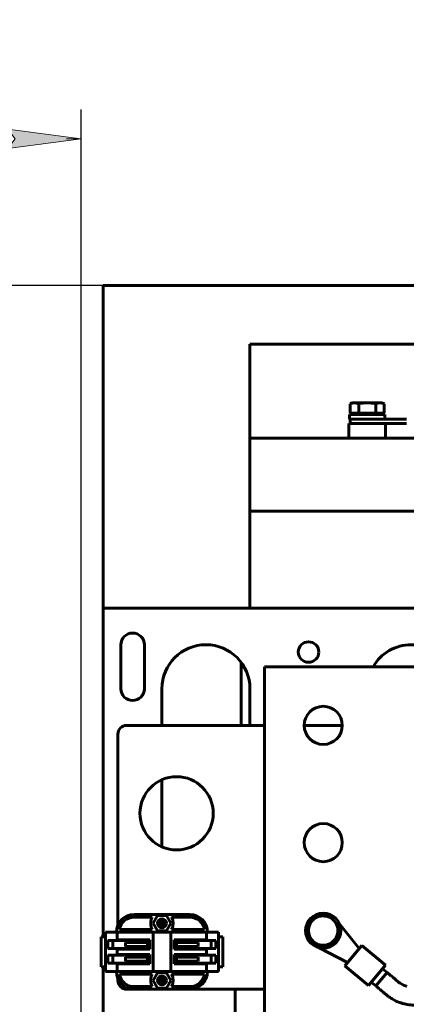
# Model space of a CAD drawing. Header units: millimetres. Extents: x 0 to 420, y 0 to 594.
# Tile 9 of 27: x 154 to 180, y 255 to 322. Entities that reach past the tile are written whole.
import ezdxf

# ---------------------------------------------------------------- set-up
doc = ezdxf.new("R2010")
doc.units = ezdxf.units.MM
doc.linetypes.add('K5LT_BASIC', pattern=[0])
doc.linetypes.add('K5LT_THIN', pattern=[0])
doc.layers.add('Системный слой', color=7, linetype='Continuous')
doc.styles.add('KDIMTEXTSTYLE', font='GOST_AU.SHX', dxfattribs={"width": 0.96, "oblique": 15, "height": 5})
doc.dimstyles.new('KDIMSTYLE (0.20)', dxfattribs={"dimtxt": 5, "dimasz": 1, "dimexe": 2, "dimexo": 0, "dimgap": 1, "dimtad": 1, "dimlfac": 5, "dimtxsty": 'KDIMTEXTSTYLE', "dimsah": 1, "dimcen": 0, "dimdle": 1, "dimadec": 0, "dimazin": 0, "dimtfac": 0.667, "dimtmove": 0, "dimatfit": 3, "dimfxl": 1, "dimtvp": 1, "dimtolj": 1, "dimtzin": 0, "dimarcsym": 0})

# ---------------------------------------------------------------- blocks, each defined once
blk = doc.blocks.new('U8')
at = {"layer": 'Системный слой', "color": 150, "linetype": 'K5LT_BASIC', "lineweight": 60, "true_color": 0x0080ff}
for p, q in [((163.627, 273.604), (163.627, 276.104)), ((163.627, 265.313), (163.627, 269.896))]:
    blk.add_line(p, q, dxfattribs=at)
blk = doc.blocks.new('U12')
at = {"layer": 'Системный слой', "color": 150, "linetype": 'K5LT_BASIC', "lineweight": 60, "true_color": 0x0080ff}
blk.add_line((159.627, 281.604), (199.427, 281.604), dxfattribs=at)
blk = doc.blocks.new('U94')
at = {"layer": 'Системный слой', "color": 150, "linetype": 'K5LT_BASIC', "lineweight": 60, "true_color": 0x0080ff}
for p, q in [((178.21, 255.831), (178.221, 255.822)), ((178.221, 255.822), (178.226, 255.818)), ((178.226, 255.818), (178.23, 255.815)), ((178.23, 255.815), (178.233, 255.812)), ((178.233, 255.812), (178.237, 255.809)), ((178.237, 255.809), (178.24, 255.806)), ((178.24, 255.806), (178.245, 255.802)), ((178.245, 255.802), (178.25, 255.798)), ((178.25, 255.798), (178.26, 255.789)), ((178.26, 255.789), (178.279, 255.773)), ((178.279, 255.773), (178.318, 255.741)), ((178.318, 255.741), (178.362, 255.704)), ((178.362, 255.704), (178.366, 255.701)), ((178.366, 255.701), (178.369, 255.698)), ((178.369, 255.698), (178.374, 255.694)), ((178.374, 255.694), (178.377, 255.691)), ((178.377, 255.691), (178.382, 255.687)), ((178.382, 255.687), (178.386, 255.684)), ((178.386, 255.684), (178.389, 255.681)), ((178.389, 255.681), (178.394, 255.677)), ((178.394, 255.677), (178.398, 255.674)), ((178.398, 255.674), (178.402, 255.67)), ((178.402, 255.67), (178.405, 255.667)), ((178.405, 255.667), (178.409, 255.664)), ((178.409, 255.664), (178.416, 255.658)), ((178.416, 255.658), (178.424, 255.652)), ((178.424, 255.652), (178.427, 255.649)), ((178.427, 255.649), (178.432, 255.645)), ((178.432, 255.645), (178.441, 255.637)), ((178.441, 255.637), (178.454, 255.626)), ((178.454, 255.626), (178.461, 255.621)), ((178.461, 255.621), (178.468, 255.614)), ((178.468, 255.614), (178.478, 255.606)), ((178.478, 255.606), (178.482, 255.603)), ((178.482, 255.603), (178.485, 255.6)), ((178.485, 255.6), (178.489, 255.597)), ((178.489, 255.597), (178.493, 255.594)), ((178.493, 255.594), (178.502, 255.586)), ((178.502, 255.586), (178.521, 255.57)), ((178.521, 255.57), (178.549, 255.547)), ((178.549, 255.547), (178.563, 255.535)), ((178.563, 255.535), (178.571, 255.528)), ((178.571, 255.528), (178.587, 255.515)), ((178.587, 255.515), (178.595, 255.508)), ((178.595, 255.508), (178.607, 255.498)), ((178.607, 255.498), (178.625, 255.483)), ((178.625, 255.483), (178.635, 255.475)), ((178.635, 255.475), (178.638, 255.472)), ((178.638, 255.472), (178.641, 255.469)), ((178.641, 255.469), (178.645, 255.466)), ((178.645, 255.466), (178.648, 255.463)), ((178.648, 255.463), (178.652, 255.46)), ((178.652, 255.46), (178.658, 255.456)), ((178.658, 255.456), (178.669, 255.446)), ((178.669, 255.446), (178.69, 255.429)), ((178.69, 255.429), (178.717, 255.406)), ((178.717, 255.406), (178.737, 255.389)), ((178.737, 255.389), (178.766, 255.365)), ((178.766, 255.365), (178.81, 255.327)), ((178.81, 255.327), (178.828, 255.313)), ((178.828, 255.313), (178.831, 255.31)), ((178.831, 255.31), (178.838, 255.304)), ((178.838, 255.304), (178.85, 255.294)), ((178.85, 255.294), (178.876, 255.272)), ((178.876, 255.272), (178.91, 255.244)), ((178.91, 255.244), (178.914, 255.241)), ((178.914, 255.241), (178.92, 255.236)), ((178.92, 255.236), (178.932, 255.225)), ((178.932, 255.225), (178.958, 255.204)), ((178.958, 255.204), (178.998, 255.172)), ((178.998, 255.172), (179.041, 255.139)), ((179.041, 255.139), (179.081, 255.109)), ((179.081, 255.109), (179.085, 255.106)), ((179.085, 255.106), (179.092, 255.101)), ((179.092, 255.101), (179.107, 255.091)), ((179.107, 255.091), (179.136, 255.07)), ((179.136, 255.07), (179.195, 255.03)), ((179.195, 255.03), (179.25, 254.995)), ((179.25, 254.995), (179.255, 254.992)), ((179.255, 254.992), (179.264, 254.986)), ((179.264, 254.986), (179.284, 254.974)), ((179.284, 254.974), (179.323, 254.95)), ((179.323, 254.95), (179.401, 254.904)), ((179.401, 254.904), (179.56, 254.821)), ((179.56, 254.821), (179.567, 254.818)), ((179.567, 254.818), (179.579, 254.812)), ((179.579, 254.812), (179.604, 254.8)), ((179.604, 254.8), (179.655, 254.777)), ((179.655, 254.777), (179.757, 254.734)), ((179.757, 254.734), (179.851, 254.698)), ((179.851, 254.698), (179.857, 254.696)), ((179.857, 254.696), (179.869, 254.692)), ((179.869, 254.692), (179.893, 254.683)), ((179.893, 254.683), (179.941, 254.668)), ((179.941, 254.668), (180.039, 254.639)), ((180.039, 254.639), (180.151, 254.61)), ((180.151, 254.61), (180.157, 254.608)), ((180.157, 254.608), (180.171, 254.605)), ((180.171, 254.605), (180.197, 254.599)), ((180.197, 254.599), (180.251, 254.588)), ((180.251, 254.588), (180.361, 254.567)), ((180.361, 254.567), (180.496, 254.547)), ((180.496, 254.547), (180.503, 254.546)), ((180.503, 254.546), (180.518, 254.544)), ((180.518, 254.544), (180.546, 254.541)), ((180.546, 254.541), (180.603, 254.535)), ((180.603, 254.535), (180.716, 254.527)), ((180.716, 254.527), (180.838, 254.523)), ((180.838, 254.523), (180.843, 254.523)), ((180.843, 254.523), (180.855, 254.523)), ((180.855, 254.523), (180.877, 254.523)), ((180.877, 254.523), (180.922, 254.522)), ((180.922, 254.522), (181.009, 254.523)), ((181.009, 254.523), (181.054, 254.523)), ((181.054, 254.523), (181.058, 254.523)), ((181.058, 254.523), (181.066, 254.523)), ((181.066, 254.523), (181.083, 254.523)), ((181.083, 254.523), (181.117, 254.523)), ((181.117, 254.523), (181.151, 254.523)), ((181.151, 254.523), (181.168, 254.523)), ((181.168, 254.523), (181.177, 254.523)), ((181.177, 254.523), (181.196, 254.523)), ((181.196, 254.523), (181.206, 254.523)), ((181.206, 254.523), (181.221, 254.523)), ((181.221, 254.523), (181.242, 254.523)), ((181.242, 254.523), (181.247, 254.523)), ((181.247, 254.523), (181.251, 254.523)), ((181.251, 254.523), (181.261, 254.523)), ((181.261, 254.523), (181.279, 254.523)), ((181.279, 254.523), (181.316, 254.523)), ((181.316, 254.523), (181.375, 254.523)), ((181.375, 254.523), (181.379, 254.523)), ((181.379, 254.523), (181.387, 254.523)), ((181.387, 254.523), (181.403, 254.523)), ((181.403, 254.523), (181.434, 254.523)), ((181.434, 254.523), (181.497, 254.523)), ((181.497, 254.523), (181.575, 254.523)), ((181.575, 254.523), (181.579, 254.523)), ((181.579, 254.523), (181.586, 254.523)), ((181.586, 254.523), (181.601, 254.523)), ((181.601, 254.523), (181.627, 254.523)), ((181.627, 254.523), (181.631, 254.523)), ((181.631, 254.523), (181.637, 254.523)), ((181.637, 254.523), (181.649, 254.523)), ((181.649, 254.523), (181.672, 254.523)), ((181.672, 254.523), (181.68, 254.523)), ((181.68, 254.523), (181.685, 254.523)), ((181.685, 254.523), (181.69, 254.523)), ((181.69, 254.523), (181.702, 254.523)), ((181.702, 254.523), (181.708, 254.523)), ((181.708, 254.523), (181.712, 254.523)), ((181.712, 254.523), (181.718, 254.523)), ((181.718, 254.523), (181.73, 254.523)), ((181.73, 254.523), (181.753, 254.523)), ((181.753, 254.523), (181.757, 254.523)), ((181.757, 254.523), (181.762, 254.523)), ((181.762, 254.523), (181.769, 254.523)), ((181.769, 254.523), (181.783, 254.523)), ((181.783, 254.523), (181.81, 254.523)), ((181.81, 254.523), (181.856, 254.523)), ((181.856, 254.523), (181.861, 254.523)), ((181.861, 254.523), (181.869, 254.523)), ((181.869, 254.523), (181.885, 254.523)), ((181.885, 254.523), (181.917, 254.523)), ((181.917, 254.523), (181.982, 254.523)), ((181.982, 254.523), (182.053, 254.523)), ((182.053, 254.523), (182.058, 254.523)), ((182.058, 254.523), (182.069, 254.523)), ((182.069, 254.523), (182.089, 254.523)), ((182.089, 254.523), (182.13, 254.523)), ((182.13, 254.523), (182.213, 254.523)), ((182.213, 254.523), (182.251, 254.523)), ((182.251, 254.523), (182.305, 254.523)), ((182.305, 254.523), (182.31, 254.523)), ((182.31, 254.523), (182.319, 254.523)), ((182.319, 254.523), (182.337, 254.523)), ((182.337, 254.523), (182.372, 254.523)), ((182.372, 254.523), (182.415, 254.523)), ((182.415, 254.523), (182.419, 254.523)), ((182.419, 254.523), (182.426, 254.523)), ((182.426, 254.523), (182.439, 254.523)), ((182.439, 254.523), (182.444, 254.523)), ((182.444, 254.523), (182.448, 254.523)), ((182.448, 254.523), (182.456, 254.523)), ((182.456, 254.523), (182.469, 254.523)), ((182.469, 254.523), (182.474, 254.523)), ((182.474, 254.523), (182.48, 254.523)), ((182.48, 254.523), (182.491, 254.523)), ((182.491, 254.523), (182.497, 254.523)), ((182.497, 254.523), (182.501, 254.523)), ((182.501, 254.523), (182.507, 254.523)), ((182.507, 254.523), (182.518, 254.523)), ((182.518, 254.523), (182.527, 254.523)), ((182.527, 254.523), (182.532, 254.523)), ((182.532, 254.523), (182.538, 254.523)), ((182.538, 254.523), (182.55, 254.523)), ((182.55, 254.523), (182.574, 254.523)), ((182.574, 254.523), (182.589, 254.523)), ((182.589, 254.523), (182.593, 254.523)), ((182.593, 254.523), (182.6, 254.523)), ((182.6, 254.523), (182.614, 254.523)), ((182.614, 254.523), (182.641, 254.523)), ((182.641, 254.523), (182.695, 254.523)), ((182.695, 254.523), (182.71, 254.523)), ((182.71, 254.523), (182.715, 254.523)), ((182.715, 254.523), (182.724, 254.523)), ((182.724, 254.523), (182.741, 254.523)), ((182.741, 254.523), (182.776, 254.523)), ((182.776, 254.523), (182.845, 254.523)), ((182.845, 254.523), (182.958, 254.523)), ((182.958, 254.523), (183.209, 254.523)), ((183.209, 254.523), (183.709, 254.523)), ((183.709, 254.523), (184.708, 254.523)), ((184.708, 254.523), (186.706, 254.523)), ((186.706, 254.523), (190.705, 254.523)), ((190.705, 254.523), (198.704, 254.523)), ((198.704, 254.523), (214.017, 254.523)), ((214.017, 254.523), (223.769, 254.523))]:
    blk.add_line(p, q, dxfattribs=at)
blk = doc.blocks.new('U99')
at = {"layer": 'Системный слой', "color": 150, "linetype": 'K5LT_BASIC', "lineweight": 60, "true_color": 0x0080ff}
for p, q in [((178.981, 256.751), (179.155, 256.604)), ((179.155, 256.604), (179.248, 256.526)), ((179.248, 256.526), (179.295, 256.487)), ((179.295, 256.487), (179.319, 256.467)), ((179.319, 256.467), (179.331, 256.457)), ((179.331, 256.457), (179.341, 256.449)), ((179.341, 256.449), (179.355, 256.437)), ((179.355, 256.437), (179.377, 256.418)), ((179.377, 256.418), (179.409, 256.391)), ((179.409, 256.391), (179.458, 256.351)), ((179.458, 256.351), (179.528, 256.291)), ((179.528, 256.291), (179.63, 256.206)), ((179.63, 256.206), (179.71, 256.139)), ((179.71, 256.139), (179.722, 256.129)), ((179.722, 256.129), (179.745, 256.11)), ((179.745, 256.11), (179.792, 256.074)), ((179.792, 256.074), (179.883, 256.01)), ((179.883, 256.01), (180.04, 255.919)), ((180.04, 255.919), (180.155, 255.866)), ((180.155, 255.866), (180.252, 255.829)), ((180.252, 255.829), (180.263, 255.825)), ((180.263, 255.825), (180.287, 255.817)), ((180.287, 255.817), (180.334, 255.801))]:
    blk.add_line(p, q, dxfattribs=at)
blk = doc.blocks.new('U100')
at = {"layer": 'Системный слой', "color": 150, "linetype": 'K5LT_BASIC', "lineweight": 60, "true_color": 0x0080ff}
for p, q in [((160.627, 273.004), (160.627, 259.984)), ((160.627, 256.325), (160.627, 256.204))]:
    blk.add_line(p, q, dxfattribs=at)
blk = doc.blocks.new('U102')
at = {"layer": 'Системный слой', "color": 150, "linetype": 'K5LT_BASIC', "lineweight": 60, "true_color": 0x0080ff}
for p, q in [((170.627, 273.604), (161.227, 273.604)), ((175.927, 273.604), (173.327, 273.604))]:
    blk.add_line(p, q, dxfattribs=at)
blk = doc.blocks.new('U103')
at = {"layer": 'Системный слой', "color": 150, "linetype": 'K5LT_BASIC', "lineweight": 60, "true_color": 0x0080ff}
for p, q in [((161.227, 255.604), (161.727, 255.604)), ((165.527, 255.604), (170.627, 255.604))]:
    blk.add_line(p, q, dxfattribs=at)
blk = doc.blocks.new('U113')
at = {"layer": 'Системный слой', "color": 150, "linetype": 'K5LT_BASIC', "lineweight": 60, "true_color": 0x0080ff}
for p, q in [((160.581, 257.934), (160.581, 257.98)), ((160.581, 257.329), (160.581, 257.374))]:
    blk.add_line(p, q, dxfattribs=at)
blk = doc.blocks.new('U114')
at = {"layer": 'Системный слой', "color": 150, "linetype": 'K5LT_BASIC', "lineweight": 60, "true_color": 0x0080ff}
for p, q in [((160.581, 258.934), (160.581, 258.98)), ((160.581, 258.329), (160.581, 258.374))]:
    blk.add_line(p, q, dxfattribs=at)
blk = doc.blocks.new('U115')
at = {"layer": 'Системный слой', "color": 150, "linetype": 'K5LT_BASIC', "lineweight": 60, "true_color": 0x0080ff}
for p, q in [((166.673, 258.98), (166.673, 258.934)), ((166.673, 258.374), (166.673, 258.329))]:
    blk.add_line(p, q, dxfattribs=at)
blk = doc.blocks.new('U116')
at = {"layer": 'Системный слой', "color": 150, "linetype": 'K5LT_BASIC', "lineweight": 60, "true_color": 0x0080ff}
for p, q in [((166.673, 257.98), (166.673, 257.934)), ((166.673, 257.374), (166.673, 257.329))]:
    blk.add_line(p, q, dxfattribs=at)
blk = doc.blocks.new('U138')
at = {"layer": 'Системный слой', "color": 150, "linetype": 'K5LT_BASIC', "lineweight": 60, "true_color": 0x0080ff}
blk.add_line((168.627, 255.604), (168.627, 250.604), dxfattribs=at)
blk = doc.blocks.new('KDIMARROW_01')
at = {"layer": 'Системный слой'}
blk.add_hatch(color=0, dxfattribs=at).paths.add_polyline_path([(-5, -0.658), (0, 0), (-5, 0.658), (-4.5, 0)])
at = {"layer": 'Системный слой', "color": 0, "linetype": 'K5LT_THIN', "lineweight": 18}
for p, q in [((-4.5, 0), (-5, 0.658)), ((-5, 0.658), (0, 0)), ((0, 0), (-5, -0.658)), ((-5, -0.658), (-4.5, 0)), ((0, 0), (-1, 0))]:
    blk.add_line(p, q, dxfattribs=at)

msp = doc.modelspace()

# ---------------------------------------------------------------- linework, layer by layer
at = {"layer": 'Системный слой', "color": 150, "linetype": 'K5LT_BASIC', "lineweight": 60, "true_color": 0x0080ff}
for p, q in [((159.6272, 303.0043), (159.6272, 303.6043)), ((159.6272, 303.6043), (285.6272, 303.6043)), ((159.6272, 303.0043), (159.6272, 282.2043)), ((169.6272, 299.6043), (275.6272, 299.6043)), ((169.6272, 282.2043), (169.6272, 299.6043)), ((176.6272, 295.6043), (176.4725, 295.548)), ((176.4725, 294.9043), (176.4725, 295.548)), ((176.7611, 295.6043), (176.6272, 295.6043)), ((177.6272, 295.6043), (176.7611, 295.6043)), ((177.0498, 294.9043), (177.0498, 295.548)), ((177.6272, 295.6043), (178.4932, 295.6043)), ((178.2045, 294.9043), (178.2045, 295.548)), ((178.6272, 295.6043), (178.4932, 295.6043)), ((178.6272, 295.6043), (178.7819, 295.548)), ((178.7819, 294.9043), (178.7819, 295.548)), ((177.0498, 294.9043), (176.4725, 294.9043)), ((176.7532, 294.8043), (176.6532, 294.9043)), ((178.2045, 294.9043), (177.0498, 294.9043)), ((178.7819, 294.9043), (178.2045, 294.9043)), ((178.5012, 294.8043), (178.6012, 294.9043)), ((176.3772, 294.2043), (178.3243, 294.2043)), ((176.3772, 294.2043), (176.3772, 293.2043)), ((176.4272, 294.4843), (176.4272, 294.8043)), ((176.4272, 294.8043), (178.8272, 294.8043)), ((176.4272, 294.4843), (178.1666, 294.4843)), ((176.4649, 294.4843), (176.4649, 294.2043)), ((178.1666, 294.4843), (180.2969, 294.4843)), ((178.3243, 294.2043), (180.2969, 294.2043)), ((178.8272, 294.4843), (178.8272, 294.8043)), ((178.8772, 294.2043), (178.8772, 293.2043)), ((169.6272, 293.2043), (186.6272, 293.2043)), ((169.6272, 288.2043), (186.6272, 288.2043)), ((159.6272, 281.6043), (159.6272, 282.2043)), ((169.6272, 282.2043), (169.6272, 281.6043)), ((159.6272, 281.0043), (159.6272, 281.6043)), ((169.6272, 281.6043), (159.6272, 281.6043)), ((159.6272, 259.1743), (159.6272, 281.0043)), ((160.8272, 276.1043), (160.8272, 279.1043)), ((162.4272, 279.1043), (162.4272, 276.1043)), ((169.0272, 277.9043), (169.0272, 273.6043)), ((170.6272, 256.6661), (170.6272, 277.6043)), ((170.6272, 277.6043), (186.6272, 277.6043)), ((169.6272, 276.1043), (169.6272, 273.6043)), ((161.7272, 260.7043), (165.5272, 260.7043)), ((163.324, 260.6293), (163.0209, 260.1043)), ((163.9303, 260.6293), (163.324, 260.6293)), ((164.2334, 260.1043), (163.9303, 260.6293)), ((175.0282, 260.6871), (174.459, 260.5901)), ((175.3968, 260.2428), (175.0282, 260.6871)), ((161.7272, 260.5243), (162.969, 260.5243)), ((162.8672, 260.0643), (162.8672, 260.1443)), ((163.0209, 260.1043), (163.324, 259.5793)), ((163.4322, 260.1793), (163.5522, 260.1793)), ((163.4322, 260.0293), (163.4322, 260.1793)), ((163.5522, 260.0293), (163.4322, 260.0293)), ((163.5522, 260.2993), (163.7022, 260.2993)), ((163.5522, 260.1793), (163.5522, 260.2993)), ((163.5522, 260.1793), (163.6272, 260.1043)), ((163.5522, 260.0293), (163.6272, 260.1043)), ((163.5522, 259.9093), (163.5522, 260.0293)), ((163.7022, 260.1793), (163.6272, 260.1043)), ((163.6272, 260.1043), (163.7022, 260.0293)), ((163.7022, 260.2993), (163.7022, 260.1793)), ((163.7022, 260.1793), (163.8222, 260.1793)), ((163.8222, 260.0293), (163.7022, 260.0293)), ((163.7022, 260.0293), (163.7022, 259.9093)), ((163.8222, 260.1793), (163.8222, 260.0293)), ((163.9303, 259.5793), (164.2334, 260.1043)), ((164.2853, 260.5243), (165.5272, 260.5243)), ((164.3872, 260.1443), (164.3872, 260.0643)), ((173.6894, 259.9516), (173.4889, 259.4102)), ((173.8899, 260.493), (173.6894, 259.9516)), ((174.459, 260.5901), (173.8899, 260.493)), ((175.7654, 259.7984), (175.3968, 260.2428)), ((177.0789, 258.3729), (175.7246, 260.0896)), ((159.7772, 256.8043), (159.7772, 259.5043)), ((159.907, 259.5043), (159.7772, 259.5043)), ((160.4513, 259.5043), (159.907, 259.5043)), ((160.4513, 259.5043), (160.5812, 259.5043)), ((160.5812, 258.98), (160.5812, 259.5043)), ((160.6584, 259.5043), (160.5812, 259.5043)), ((161.0958, 259.5043), (160.6584, 259.5043)), ((162.969, 259.6843), (160.7232, 259.6843)), ((161.2186, 259.5043), (161.0958, 259.5043)), ((162.9872, 259.5043), (161.2186, 259.5043)), ((163.0272, 259.5043), (162.9872, 259.5043)), ((163.0272, 256.8043), (163.0272, 259.5043)), ((163.0272, 259.5043), (163.0472, 259.5043)), ((164.2072, 259.5043), (163.0472, 259.5043)), ((163.324, 259.5793), (163.9303, 259.5793)), ((163.7022, 259.9093), (163.5522, 259.9093)), ((164.2072, 259.5043), (164.2272, 259.5043)), ((164.2672, 259.5043), (164.2272, 259.5043)), ((164.2272, 259.5043), (164.2272, 256.8043)), ((166.0357, 259.5043), (164.2672, 259.5043)), ((166.5311, 259.6843), (164.2853, 259.6843)), ((166.1585, 259.5043), (166.0357, 259.5043)), ((166.5959, 259.5043), (166.1585, 259.5043)), ((166.6731, 259.5043), (166.5959, 259.5043)), ((166.6731, 259.5043), (166.6731, 258.98)), ((166.6731, 259.5043), (166.803, 259.5043)), ((167.3473, 259.5043), (166.803, 259.5043)), ((167.4772, 259.5043), (167.3473, 259.5043)), ((167.4772, 259.5043), (167.4772, 256.8043)), ((173.4889, 259.4102), (173.8575, 258.9659)), ((175.3644, 258.7156), (175.5649, 259.257)), ((175.5649, 259.257), (175.7654, 259.7984)), ((159.4772, 259.1743), (159.4772, 258.235)), ((159.7772, 259.1743), (159.4772, 259.1743)), ((160.0481, 258.9343), (159.9481, 258.9343)), ((159.9481, 258.3743), (159.9481, 258.9343)), ((160.2394, 258.9343), (160.0481, 258.9343)), ((160.2794, 258.9343), (160.2394, 258.9343)), ((160.2794, 258.9343), (160.3195, 258.9343)), ((160.2794, 258.9343), (160.2794, 258.3743)), ((160.7096, 258.9343), (160.3195, 258.9343)), ((160.5812, 258.98), (160.6584, 258.98)), ((160.6584, 258.98), (161.0958, 258.98)), ((160.7096, 258.9343), (160.7776, 258.9343)), ((161.083, 258.9343), (160.7776, 258.9343)), ((161.1174, 258.9343), (161.083, 258.9343)), ((161.0958, 258.98), (161.2186, 258.98)), ((162.4272, 258.9343), (161.1174, 258.9343)), ((161.15, 258.5162), (161.15, 258.7925)), ((161.15, 258.7925), (162.4272, 258.7925)), ((161.2186, 258.98), (162.801, 258.98)), ((162.7272, 258.9343), (162.4272, 258.9343)), ((162.4272, 258.7925), (162.6315, 258.7925)), ((162.6315, 258.5162), (162.6315, 258.7925)), ((162.7272, 258.9343), (162.7272, 258.3743)), ((162.801, 258.98), (162.801, 258.3287)), ((164.4533, 258.98), (166.0357, 258.98)), ((164.4533, 258.3287), (164.4533, 258.98)), ((164.8272, 258.9343), (164.5272, 258.9343)), ((164.5272, 258.3743), (164.5272, 258.9343)), ((164.6228, 258.7925), (164.6228, 258.5162)), ((164.6228, 258.7925), (164.8272, 258.7925)), ((166.1369, 258.9343), (164.8272, 258.9343)), ((164.8272, 258.7925), (166.1044, 258.7925)), ((166.0357, 258.98), (166.1585, 258.98)), ((166.1044, 258.7925), (166.1044, 258.5162)), ((166.1713, 258.9343), (166.1369, 258.9343)), ((166.1585, 258.98), (166.5959, 258.98)), ((166.4767, 258.9343), (166.1713, 258.9343)), ((166.4767, 258.9343), (166.5447, 258.9343)), ((166.9348, 258.9343), (166.5447, 258.9343)), ((166.5959, 258.98), (166.6731, 258.98)), ((166.9348, 258.9343), (166.9749, 258.9343)), ((166.9749, 258.3743), (166.9749, 258.9343)), ((167.0149, 258.9343), (166.9749, 258.9343)), ((167.2062, 258.9343), (167.0149, 258.9343)), ((167.3062, 258.9343), (167.2062, 258.9343)), ((167.3062, 258.9343), (167.3062, 258.3743)), ((167.7772, 259.1743), (167.4772, 259.1743)), ((167.7772, 258.235), (167.7772, 259.1743)), ((173.8575, 258.9659), (174.2261, 258.5215)), ((174.2261, 258.5215), (174.7953, 258.6186)), ((174.7953, 258.6186), (175.3644, 258.7156)), ((176.1018, 257.2085), (177.2589, 258.5873)), ((177.2589, 258.5873), (178.8675, 257.2375)), ((159.4772, 258.235), (159.4772, 258.0737)), ((159.4772, 258.0737), (159.4772, 257.1343)), ((159.9481, 258.3743), (160.0481, 258.3743)), ((160.0481, 257.9343), (159.9481, 257.9343)), ((159.9481, 257.3743), (159.9481, 257.9343)), ((160.0481, 258.3743), (160.2394, 258.3743)), ((160.2394, 257.9343), (160.0481, 257.9343)), ((160.2394, 258.3743), (160.2794, 258.3743)), ((160.2794, 257.9343), (160.2394, 257.9343)), ((160.3195, 258.3743), (160.2794, 258.3743)), ((160.2794, 257.9343), (160.2794, 257.3743)), ((160.2794, 257.9343), (160.3195, 257.9343)), ((160.3195, 258.3743), (160.7096, 258.3743)), ((160.7096, 257.9343), (160.3195, 257.9343)), ((160.6584, 258.3287), (160.5812, 258.3287)), ((160.5812, 257.98), (160.5812, 258.3287)), ((160.5812, 257.98), (160.6584, 257.98)), ((161.0958, 258.3287), (160.6584, 258.3287)), ((160.6584, 257.98), (161.0958, 257.98)), ((160.7776, 258.3743), (160.7096, 258.3743)), ((160.7096, 257.9343), (160.7776, 257.9343)), ((160.7776, 258.3743), (161.083, 258.3743)), ((161.083, 257.9343), (160.7776, 257.9343)), ((161.1174, 258.3743), (161.083, 258.3743)), ((161.1174, 257.9343), (161.083, 257.9343)), ((161.2186, 258.3287), (161.0958, 258.3287)), ((161.0958, 257.98), (161.2186, 257.98)), ((161.1174, 258.3743), (162.4272, 258.3743)), ((162.4272, 257.9343), (161.1174, 257.9343)), ((162.4272, 258.5162), (161.15, 258.5162)), ((162.801, 258.3287), (161.2186, 258.3287)), ((161.2186, 257.98), (162.801, 257.98)), ((162.6315, 258.5162), (162.4272, 258.5162)), ((162.4272, 258.3743), (162.7272, 258.3743)), ((162.7272, 257.9343), (162.4272, 257.9343)), ((162.7272, 257.9343), (162.7272, 257.3743)), ((162.801, 257.98), (162.801, 257.3287)), ((166.0357, 258.3287), (164.4533, 258.3287)), ((164.4533, 257.98), (166.0357, 257.98)), ((164.4533, 257.3287), (164.4533, 257.98)), ((164.5272, 258.3743), (164.8272, 258.3743)), ((164.5272, 257.3743), (164.5272, 257.9343)), ((164.8272, 257.9343), (164.5272, 257.9343)), ((164.8272, 258.5162), (164.6228, 258.5162)), ((166.1044, 258.5162), (164.8272, 258.5162)), ((164.8272, 258.3743), (166.1369, 258.3743)), ((166.1369, 257.9343), (164.8272, 257.9343)), ((166.1585, 258.3287), (166.0357, 258.3287)), ((166.0357, 257.98), (166.1585, 257.98)), ((166.1369, 258.3743), (166.1713, 258.3743)), ((166.1713, 257.9343), (166.1369, 257.9343)), ((166.5959, 258.3287), (166.1585, 258.3287)), ((166.1585, 257.98), (166.5959, 257.98)), ((166.4767, 258.3743), (166.1713, 258.3743)), ((166.4767, 257.9343), (166.1713, 257.9343)), ((166.5447, 258.3743), (166.4767, 258.3743)), ((166.4767, 257.9343), (166.5447, 257.9343)), ((166.5447, 258.3743), (166.9348, 258.3743)), ((166.9348, 257.9343), (166.5447, 257.9343)), ((166.6731, 258.3287), (166.5959, 258.3287)), ((166.5959, 257.98), (166.6731, 257.98)), ((166.6731, 258.3287), (166.6731, 257.98)), ((166.9749, 258.3743), (166.9348, 258.3743)), ((166.9348, 257.9343), (166.9749, 257.9343)), ((166.9749, 258.3743), (167.0149, 258.3743)), ((167.0149, 257.9343), (166.9749, 257.9343)), ((166.9749, 257.3743), (166.9749, 257.9343)), ((167.0149, 258.3743), (167.2062, 258.3743)), ((167.2062, 257.9343), (167.0149, 257.9343)), ((167.2062, 258.3743), (167.3062, 258.3743)), ((167.3062, 257.9343), (167.2062, 257.9343)), ((167.3062, 257.9343), (167.3062, 257.3743)), ((167.7772, 258.235), (167.7772, 258.0737)), ((167.7772, 257.1343), (167.7772, 258.0737)), ((174.3514, 258.4364), (176.2818, 257.423)), ((159.9481, 257.3743), (160.0481, 257.3743)), ((160.0481, 257.3743), (160.2394, 257.3743)), ((160.2394, 257.3743), (160.2794, 257.3743)), ((160.3195, 257.3743), (160.2794, 257.3743)), ((160.3195, 257.3743), (160.7096, 257.3743)), ((160.5812, 256.8043), (160.5812, 257.3287)), ((160.6584, 257.3287), (160.5812, 257.3287)), ((161.0958, 257.3287), (160.6584, 257.3287)), ((160.7776, 257.3743), (160.7096, 257.3743)), ((160.7776, 257.3743), (161.083, 257.3743)), ((161.1174, 257.3743), (161.083, 257.3743)), ((161.2186, 257.3287), (161.0958, 257.3287)), ((161.1174, 257.3743), (162.4272, 257.3743)), ((161.15, 257.7925), (162.4272, 257.7925)), ((161.15, 257.5162), (161.15, 257.7925)), ((162.4272, 257.5162), (161.15, 257.5162)), ((162.801, 257.3287), (161.2186, 257.3287)), ((162.4272, 257.7925), (162.6315, 257.7925)), ((162.6315, 257.5162), (162.4272, 257.5162)), ((162.4272, 257.3743), (162.7272, 257.3743)), ((162.6315, 257.5162), (162.6315, 257.7925)), ((166.0357, 257.3287), (164.4533, 257.3287)), ((164.5272, 257.3743), (164.8272, 257.3743)), ((164.6228, 257.7925), (164.6228, 257.5162)), ((164.6228, 257.7925), (164.8272, 257.7925)), ((164.8272, 257.5162), (164.6228, 257.5162)), ((164.8272, 257.7925), (166.1044, 257.7925)), ((166.1044, 257.5162), (164.8272, 257.5162)), ((164.8272, 257.3743), (166.1369, 257.3743)), ((166.1585, 257.3287), (166.0357, 257.3287)), ((166.1044, 257.7925), (166.1044, 257.5162)), ((166.1369, 257.3743), (166.1713, 257.3743)), ((166.5959, 257.3287), (166.1585, 257.3287)), ((166.4767, 257.3743), (166.1713, 257.3743)), ((166.5447, 257.3743), (166.4767, 257.3743)), ((166.5447, 257.3743), (166.9348, 257.3743)), ((166.6731, 257.3287), (166.5959, 257.3287)), ((166.6731, 257.3287), (166.6731, 256.8043)), ((166.9749, 257.3743), (166.9348, 257.3743)), ((166.9749, 257.3743), (167.0149, 257.3743)), ((167.0149, 257.3743), (167.2062, 257.3743)), ((167.2062, 257.3743), (167.3062, 257.3743)), ((177.7105, 255.8586), (178.8675, 257.2375)), ((159.7772, 257.1343), (159.4772, 257.1343)), ((159.6272, 257.1343), (159.6272, 250.6043)), ((159.7772, 256.8043), (159.907, 256.8043)), ((160.4513, 256.8043), (159.907, 256.8043)), ((160.5812, 256.8043), (160.4513, 256.8043)), ((160.5812, 256.8043), (160.6584, 256.8043)), ((161.0958, 256.8043), (160.6584, 256.8043)), ((160.7232, 256.6243), (162.969, 256.6243)), ((161.0958, 256.8043), (161.2186, 256.8043)), ((162.9872, 256.8043), (161.2186, 256.8043)), ((162.9872, 256.8043), (163.0272, 256.8043)), ((163.324, 256.7293), (163.0209, 256.2043)), ((163.0472, 256.8043), (163.0272, 256.8043)), ((164.2072, 256.8043), (163.0472, 256.8043)), ((163.9303, 256.7293), (163.324, 256.7293)), ((164.2334, 256.2043), (163.9303, 256.7293)), ((164.2272, 256.8043), (164.2072, 256.8043)), ((164.2272, 256.8043), (164.2672, 256.8043)), ((166.0357, 256.8043), (164.2672, 256.8043)), ((164.2853, 256.6243), (166.5311, 256.6243)), ((166.0357, 256.8043), (166.1585, 256.8043)), ((166.5959, 256.8043), (166.1585, 256.8043)), ((166.5959, 256.8043), (166.6731, 256.8043)), ((166.803, 256.8043), (166.6731, 256.8043)), ((167.3473, 256.8043), (166.803, 256.8043)), ((167.4772, 256.8043), (167.3473, 256.8043)), ((167.7772, 257.1343), (167.4772, 257.1343)), ((170.6272, 255.475), (170.6272, 256.6661)), ((176.1018, 257.2085), (177.7105, 255.8586)), ((178.9811, 256.7506), (178.2098, 255.8313)), ((178.6747, 257.0077), (178.9811, 256.7506)), ((162.8672, 256.1643), (162.8672, 256.2443)), ((163.0209, 256.2043), (163.324, 255.6793)), ((163.4322, 256.2793), (163.5522, 256.2793)), ((163.4322, 256.1293), (163.4322, 256.2793)), ((163.5522, 256.1293), (163.4322, 256.1293)), ((163.5522, 256.3993), (163.7022, 256.3993)), ((163.5522, 256.2793), (163.5522, 256.3993)), ((163.5522, 256.2793), (163.6272, 256.2043)), ((163.5522, 256.1293), (163.6272, 256.2043)), ((163.5522, 256.0093), (163.5522, 256.1293)), ((163.7022, 256.0093), (163.5522, 256.0093)), ((163.7022, 256.2793), (163.6272, 256.2043)), ((163.6272, 256.2043), (163.7022, 256.1293)), ((163.7022, 256.3993), (163.7022, 256.2793)), ((163.7022, 256.2793), (163.8222, 256.2793)), ((163.8222, 256.1293), (163.7022, 256.1293)), ((163.7022, 256.1293), (163.7022, 256.0093)), ((163.8222, 256.2793), (163.8222, 256.1293)), ((163.9303, 255.6793), (164.2334, 256.2043)), ((164.3872, 256.2443), (164.3872, 256.1643)), ((177.9034, 256.0884), (178.2098, 255.8313)), ((162.969, 255.7843), (161.7272, 255.7843)), ((165.5272, 255.6043), (161.7272, 255.6043)), ((163.324, 255.6793), (163.9303, 255.6793)), ((165.5272, 255.7843), (164.2853, 255.7843)), ((170.6272, 253.5857), (170.6272, 255.475))]:
    msp.add_line(p, q, dxfattribs=at)
for centre, radius in [((173.6272, 278.6043), 0.7), ((174.6272, 273.6043), 1.3), ((164.6272, 267.6043), 2.5), ((174.6272, 265.6043), 1.3), ((174.6272, 259.6043), 1.2), ((163.6272, 260.1043), 0.3017), ((163.6272, 260.1043), 0.2939), ((163.6272, 256.2043), 0.3017), ((163.6272, 256.2043), 0.2939)]:
    msp.add_circle(centre, radius, dxfattribs=at)
for centre, radius, start, end in [((161.6272, 279.1043), 0.8, 0, 180), ((166.6272, 276.1043), 3, 0, 180), ((180.6272, 276.1043), 3, 30, 150), ((161.6272, 276.1043), 0.8, 180, 0), ((161.2272, 273.0043), 0.6, 90, 180), ((161.7272, 259.5043), 1.2, 90, 180), ((165.5272, 259.5043), 1.2, 0, 90), ((174.6272, 259.6043), 1, 39.67779, 99.67779), ((161.7272, 259.5043), 1.02, 90, 169.835751), ((163.6272, 260.1443), 0.76, 150, 180), ((163.6272, 260.0643), 0.76, 180, 210), ((163.6272, 260.1443), 0.76, 0, 30), ((163.6272, 260.0643), 0.76, 330, 0), ((165.5272, 259.5043), 1.02, 10.164249, 90), ((174.6272, 259.6043), 1, 159.67779, 219.67779), ((174.6272, 259.6043), 1, 99.67779, 159.67779), ((174.6272, 259.6043), 1, 339.67779, 39.67779), ((174.6272, 259.6043), 1, 279.67779, 339.67779), ((174.6272, 259.6043), 1, 219.67779, 279.67779), ((161.7272, 256.8043), 1.2, 180, 270), ((161.7272, 256.8043), 1.02, 190.164249, 270), ((163.6272, 256.2443), 0.76, 150, 180), ((163.6272, 256.2443), 0.76, 0, 30), ((165.5272, 256.8043), 1.2, 270, 0), ((165.5272, 256.8043), 1.02, 270, 349.835751), ((161.2272, 256.2043), 0.6, 180, 270), ((163.6272, 256.1643), 0.76, 180, 210), ((163.6272, 256.1643), 0.76, 330, 0)]:
    msp.add_arc(centre, radius, start, end, dxfattribs=at)
for points in [[(176.4725, 295.548), (176.5687, 295.583), (176.6649, 295.6043), (176.7611, 295.6043)], [(176.7611, 295.6043), (176.8574, 295.6043), (176.9536, 295.583), (177.0498, 295.548)], [(177.6272, 295.6043), (177.82, 295.6043), (178.0126, 295.5829), (178.2045, 295.548)], [(178.2045, 295.548), (178.3007, 295.583), (178.397, 295.6043), (178.4932, 295.6043)], [(178.4932, 295.6043), (178.5894, 295.6043), (178.6856, 295.583), (178.7819, 295.548)]]:
    msp.add_open_spline(points, degree=3, dxfattribs=at)
msp.add_open_spline([(177.0498, 295.548), (177.1454, 295.5654), (177.242, 295.5797), (177.4348, 295.5992), (177.531, 295.6043), (177.6272, 295.6043)], degree=3, knots=[0.0049107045, 0.0049107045, 0.0049107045, 0.0049107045, 0.0063655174, 0.0063655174, 0.0078203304, 0.0078203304, 0.0078203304, 0.0078203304], dxfattribs=at)

# ---------------------------------------------------------------- block references
at = {"layer": 'Системный слой'}
for name in ['U12', 'U8', 'U102', 'U100', 'U114', 'U115', 'U113', 'U116', 'U99', 'U103', 'U138', 'U94']:
    msp.add_blockref(name, (0, 0), dxfattribs=at)

# ---------------------------------------------------------------- dimensions: what is measured, and where the dimension line sits
at = {"layer": 'Системный слой', "color": 7}
msp.add_linear_dim(base=(158.1272, 313.6043), p1=(297.7507, 258.2178), p2=(158.1272, 250.6043), location=(227.9389, 313.6043), text='\\H5.0;\\W0.965;\\Q15;\\H5.0;\\W0.965;\\Q15;\\Q15;Ш', dimstyle='KDIMSTYLE (0.20)', override={"dimexo": 0, "dimblk1": 'KDIMARROW_01', "dimblk2": 'KDIMARROW_01', "dimse1": 0, "dimse2": 0, "dimclrt": 7, "dimtolj": 1}, dxfattribs=at).render()
msp.add_linear_dim(base=(148.1272, 303.6043), p1=(169.6272, 147.6043), p2=(159.6272, 303.6043), angle=90, location=(148.1272, 225.6043), text='\\H5.0;\\W0.965;\\Q15;\\H5.0;\\W0.965;\\Q15;\\Q15;В', dimstyle='KDIMSTYLE (0.20)', override={"dimexo": 0, "dimblk1": 'KDIMARROW_01', "dimblk2": 'KDIMARROW_01', "dimse1": 0, "dimse2": 0, "dimclrt": 7, "dimtolj": 1}, dxfattribs=at).render()

doc.saveas('drawing.dxf')
